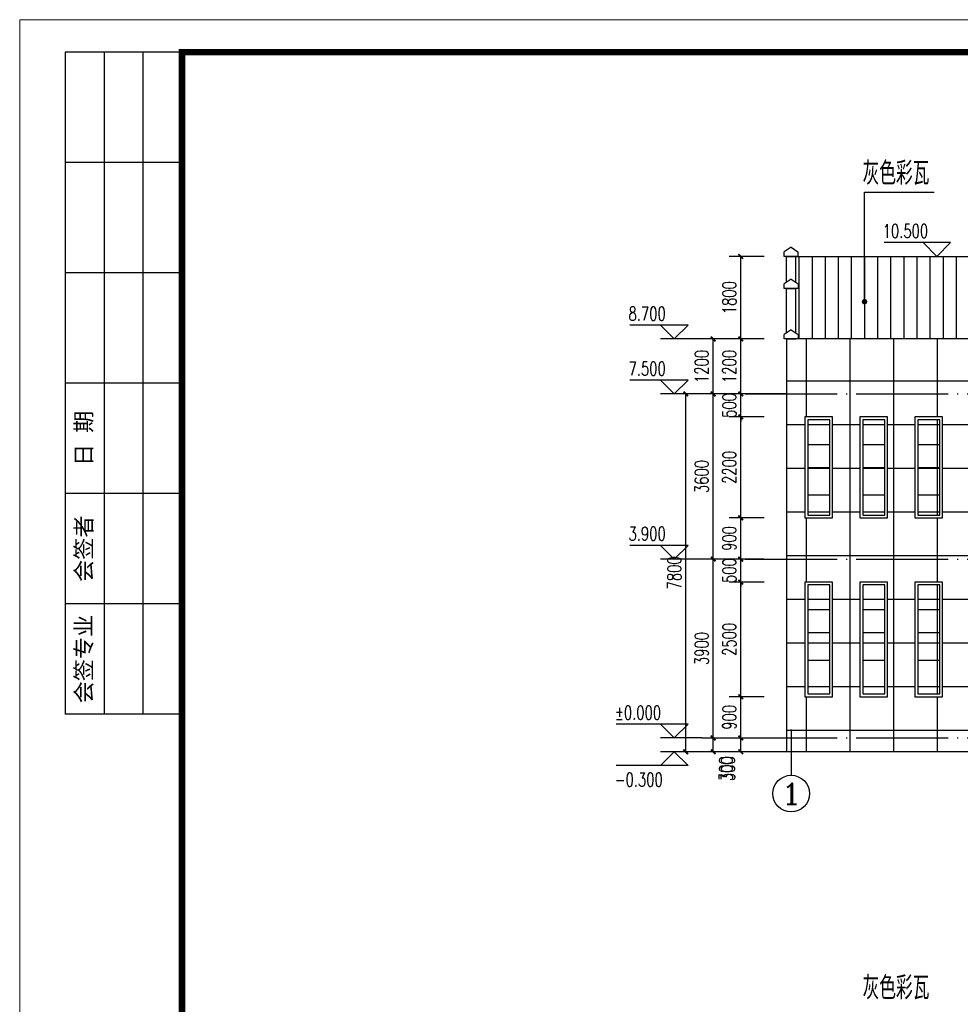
# Model space of a CAD drawing. Extents: x 88237 to 730297, y -11868 to 107702.
# Tile 22 of 49: x 425869 to 446381, y 63335 to 84802. Entities that reach past the tile are written whole.
import ezdxf
from ezdxf.enums import TextEntityAlignment as Align

# ---------------------------------------------------------------- set-up
doc = ezdxf.new("R2010")
doc.units = 0
doc.header["$LTSCALE"] = 1000
doc.header["$MEASUREMENT"] = 0
doc.linetypes.add('DOTE', pattern=[2.42, 2, -0.2, 0.02, -0.2])
for name, color, linetype in [('AXIS', 3, 'Continuous'), ('AXIS_TEXT', 7, 'Continuous'), ('DIM_ELEV', 3, 'Continuous'), ('DIM_LEAD', 3, 'Continuous'), ('DOTE', 1, 'DOTE'), ('PUB_DIM', 3, 'Continuous'), ('PUB_TEXT', 7, 'Continuous'), ('图框', 7, 'Continuous')]:
    doc.layers.add(name, color=color, linetype=linetype)
doc.styles.add('_TCH_AXIS', font='COMPLEX', dxfattribs={"bigfont": 'GBCBIG'})
doc.styles.add('_TCH_DIM', font='SIMPLEX', dxfattribs={"bigfont": 'GBCBIG'})
doc.styles.add('_TCH_DIM_T3', font='SIMPLEX', dxfattribs={"width": 0.705882, "bigfont": 'GBCBIG'})
doc.styles.add('宋体', font='txt')
doc.dimstyles.new('_TCH_ARCH&&100', dxfattribs={"dimtxt": 297.5, "dimasz": 100, "dimexe": 250, "dimexo": 300, "dimgap": 100, "dimtad": 1, "dimdec": 0, "dimzin": 0, "dimdsep": 46, "dimtxsty": '_TCH_DIM_T3', "dimblk": 'ARCHTICK', "dimcen": 0.09, "dimclrt": 7, "dimazin": 2, "dimtfac": 1, "dimtdec": 0, "dimtix": 1, "dimtmove": 2, "dimatfit": 3, "dimfxl": 1, "dimtolj": 1, "dimtzin": 0, "dimarcsym": 0})

# ---------------------------------------------------------------- blocks, each defined once
blk = doc.blocks.new('_ArchTick')
at = {"color": 0, "linetype": 'ByBlock', "const_width": 0.4}
blk.add_lwpolyline([(-0.5, -0.5), (0.5, 0.5)], dxfattribs=at)
blk = doc.blocks.new('*D414')
at = {"layer": 'Defpoints', "color": 0}
for p in [(440393, 76641), (442868, 76641), (442868, 68841)]:
    blk.add_point(p, dxfattribs=at)
at = {"layer": 'PUB_DIM', "color": 0, "lineweight": -2}
for p, q in [((442568, 76641), (440143, 76641)), ((440393, 68841), (440393, 76641)), ((442568, 68841), (440143, 68841))]:
    blk.add_line(p, q, dxfattribs=at)
at = {"layer": 'PUB_DIM', "color": 0, "lineweight": -2, "xscale": 100, "yscale": 100, "zscale": 100}
for p, rotation in [((440393, 76641), 90), ((440393, 68841), 270)]:
    blk.add_blockref('_ArchTick', p, dxfattribs=dict(at, rotation=rotation))
at = {"layer": 'PUB_DIM', "color": 7, "insert": (440144, 72741), "char_height": 297.5, "attachment_point": 5, "rotation": 90, "style": '_TCH_DIM_T3'}
blk.add_mtext('\\A1;7800', dxfattribs=at)
blk = doc.blocks.new('*D415')
at = {"layer": 'Defpoints', "color": 0}
for p in [(440993, 69141), (441804, 69141), (441804, 68841)]:
    blk.add_point(p, dxfattribs=at)
at = {"layer": 'PUB_DIM', "color": 0, "lineweight": -2}
for p, q in [((441504, 69141), (440743, 69141)), ((440993, 68841), (440993, 69141)), ((441504, 68841), (440743, 68841))]:
    blk.add_line(p, q, dxfattribs=at)
at = {"layer": 'PUB_DIM', "color": 0, "lineweight": -2, "xscale": 100, "yscale": 100, "zscale": 100}
for p, rotation in [((440993, 69141), 90), ((440993, 68841), 270)]:
    blk.add_blockref('_ArchTick', p, dxfattribs=dict(at, rotation=rotation))
at = {"layer": 'PUB_DIM', "color": 7, "insert": (441268, 68471), "char_height": 297.5, "attachment_point": 5, "rotation": 90, "style": '_TCH_DIM_T3'}
blk.add_mtext('\\A1;300', dxfattribs=at)
blk = doc.blocks.new('*D416')
at = {"layer": 'Defpoints', "color": 0}
for p in [(440993, 73041), (441804, 73041), (441804, 69141)]:
    blk.add_point(p, dxfattribs=at)
at = {"layer": 'PUB_DIM', "color": 0, "lineweight": -2}
for p, q in [((441504, 73041), (440743, 73041)), ((440993, 69141), (440993, 73041)), ((441504, 69141), (440743, 69141))]:
    blk.add_line(p, q, dxfattribs=at)
at = {"layer": 'PUB_DIM', "color": 0, "lineweight": -2, "xscale": 100, "yscale": 100, "zscale": 100}
for p, rotation in [((440993, 73041), 90), ((440993, 69141), 270)]:
    blk.add_blockref('_ArchTick', p, dxfattribs=dict(at, rotation=rotation))
at = {"layer": 'PUB_DIM', "color": 7, "insert": (440744, 71091), "char_height": 297.5, "attachment_point": 5, "rotation": 90, "style": '_TCH_DIM_T3'}
blk.add_mtext('\\A1;3900', dxfattribs=at)
blk = doc.blocks.new('*D417')
at = {"layer": 'Defpoints', "color": 0}
for p in [(440993, 76641), (441804, 76641), (441804, 73041)]:
    blk.add_point(p, dxfattribs=at)
at = {"layer": 'PUB_DIM', "color": 0, "lineweight": -2}
for p, q in [((441504, 76641), (440743, 76641)), ((440993, 73041), (440993, 76641)), ((441504, 73041), (440743, 73041))]:
    blk.add_line(p, q, dxfattribs=at)
at = {"layer": 'PUB_DIM', "color": 0, "lineweight": -2, "xscale": 100, "yscale": 100, "zscale": 100}
for p, rotation in [((440993, 76641), 90), ((440993, 73041), 270)]:
    blk.add_blockref('_ArchTick', p, dxfattribs=dict(at, rotation=rotation))
at = {"layer": 'PUB_DIM', "color": 7, "insert": (440744, 74841), "char_height": 297.5, "attachment_point": 5, "rotation": 90, "style": '_TCH_DIM_T3'}
blk.add_mtext('\\A1;3600', dxfattribs=at)
blk = doc.blocks.new('*D418')
at = {"layer": 'Defpoints', "color": 0}
for p in [(440993, 77841), (441804, 77841), (441804, 76641)]:
    blk.add_point(p, dxfattribs=at)
at = {"layer": 'PUB_DIM', "color": 0, "lineweight": -2}
for p, q in [((441504, 77841), (440743, 77841)), ((440993, 76641), (440993, 77841)), ((441504, 76641), (440743, 76641))]:
    blk.add_line(p, q, dxfattribs=at)
at = {"layer": 'PUB_DIM', "color": 0, "lineweight": -2, "xscale": 100, "yscale": 100, "zscale": 100}
for p, rotation in [((440993, 77841), 90), ((440993, 76641), 270)]:
    blk.add_blockref('_ArchTick', p, dxfattribs=dict(at, rotation=rotation))
at = {"layer": 'PUB_DIM', "color": 7, "insert": (440744, 77241), "char_height": 297.5, "attachment_point": 5, "rotation": 90, "style": '_TCH_DIM_T3'}
blk.add_mtext('\\A1;1200', dxfattribs=at)
blk = doc.blocks.new('*D419')
at = {"layer": 'Defpoints', "color": 0}
for p in [(441593, 69141), (442404, 69141), (442404, 68841)]:
    blk.add_point(p, dxfattribs=at)
at = {"layer": 'PUB_DIM', "color": 0, "lineweight": -2}
for p, q in [((442104, 69141), (441343, 69141)), ((441593, 68841), (441593, 69141)), ((442104, 68841), (441343, 68841))]:
    blk.add_line(p, q, dxfattribs=at)
at = {"layer": 'PUB_DIM', "color": 0, "lineweight": -2, "xscale": 100, "yscale": 100, "zscale": 100}
for p, rotation in [((441593, 69141), 90), ((441593, 68841), 270)]:
    blk.add_blockref('_ArchTick', p, dxfattribs=dict(at, rotation=rotation))
at = {"layer": 'PUB_DIM', "color": 7, "insert": (441318, 68471), "char_height": 297.5, "attachment_point": 5, "rotation": 90, "style": '_TCH_DIM_T3'}
blk.add_mtext('\\A1;300', dxfattribs=at)
blk = doc.blocks.new('*D420')
at = {"layer": 'Defpoints', "color": 0}
for p in [(441593, 70041), (442404, 70041), (442404, 69141)]:
    blk.add_point(p, dxfattribs=at)
at = {"layer": 'PUB_DIM', "color": 0, "lineweight": -2}
for p, q in [((442104, 70041), (441343, 70041)), ((441593, 69141), (441593, 70041)), ((442104, 69141), (441343, 69141))]:
    blk.add_line(p, q, dxfattribs=at)
at = {"layer": 'PUB_DIM', "color": 0, "lineweight": -2, "xscale": 100, "yscale": 100, "zscale": 100}
for p, rotation in [((441593, 70041), 90), ((441593, 69141), 270)]:
    blk.add_blockref('_ArchTick', p, dxfattribs=dict(at, rotation=rotation))
at = {"layer": 'PUB_DIM', "color": 7, "insert": (441344, 69591), "char_height": 297.5, "attachment_point": 5, "rotation": 90, "style": '_TCH_DIM_T3'}
blk.add_mtext('\\A1;900', dxfattribs=at)
blk = doc.blocks.new('*D421')
at = {"layer": 'Defpoints', "color": 0}
for p in [(441593, 72541), (442404, 72541), (442404, 70041)]:
    blk.add_point(p, dxfattribs=at)
at = {"layer": 'PUB_DIM', "color": 0, "lineweight": -2}
for p, q in [((442104, 72541), (441343, 72541)), ((441593, 70041), (441593, 72541)), ((442104, 70041), (441343, 70041))]:
    blk.add_line(p, q, dxfattribs=at)
at = {"layer": 'PUB_DIM', "color": 0, "lineweight": -2, "xscale": 100, "yscale": 100, "zscale": 100}
for p, rotation in [((441593, 72541), 90), ((441593, 70041), 270)]:
    blk.add_blockref('_ArchTick', p, dxfattribs=dict(at, rotation=rotation))
at = {"layer": 'PUB_DIM', "color": 7, "insert": (441344, 71291), "char_height": 297.5, "attachment_point": 5, "rotation": 90, "style": '_TCH_DIM_T3'}
blk.add_mtext('\\A1;2500', dxfattribs=at)
blk = doc.blocks.new('*D422')
at = {"layer": 'Defpoints', "color": 0}
for p in [(441593, 73041), (442404, 73041), (442404, 72541)]:
    blk.add_point(p, dxfattribs=at)
at = {"layer": 'PUB_DIM', "color": 0, "lineweight": -2}
for p, q in [((442104, 73041), (441343, 73041)), ((441593, 73041), (441593, 73141)), ((441593, 72541), (441593, 73041)), ((442104, 72541), (441343, 72541)), ((441593, 72541), (441593, 72441))]:
    blk.add_line(p, q, dxfattribs=at)
at = {"layer": 'PUB_DIM', "color": 0, "lineweight": -2, "xscale": 100, "yscale": 100, "zscale": 100}
for p, rotation in [((441593, 73041), 270), ((441593, 72541), 90)]:
    blk.add_blockref('_ArchTick', p, dxfattribs=dict(at, rotation=rotation))
at = {"layer": 'PUB_DIM', "color": 7, "insert": (441344, 72791), "char_height": 297.5, "attachment_point": 5, "rotation": 90, "style": '_TCH_DIM_T3'}
blk.add_mtext('\\A1;500', dxfattribs=at)
blk = doc.blocks.new('*D423')
at = {"layer": 'Defpoints', "color": 0}
for p in [(441593, 73941), (442404, 73941), (442404, 73041)]:
    blk.add_point(p, dxfattribs=at)
at = {"layer": 'PUB_DIM', "color": 0, "lineweight": -2}
for p, q in [((442104, 73941), (441343, 73941)), ((441593, 73041), (441593, 73941)), ((442104, 73041), (441343, 73041))]:
    blk.add_line(p, q, dxfattribs=at)
at = {"layer": 'PUB_DIM', "color": 0, "lineweight": -2, "xscale": 100, "yscale": 100, "zscale": 100}
for p, rotation in [((441593, 73941), 90), ((441593, 73041), 270)]:
    blk.add_blockref('_ArchTick', p, dxfattribs=dict(at, rotation=rotation))
at = {"layer": 'PUB_DIM', "color": 7, "insert": (441344, 73491), "char_height": 297.5, "attachment_point": 5, "rotation": 90, "style": '_TCH_DIM_T3'}
blk.add_mtext('\\A1;900', dxfattribs=at)
blk = doc.blocks.new('*D424')
at = {"layer": 'Defpoints', "color": 0}
for p in [(441593, 76141), (442404, 76141), (442404, 73941)]:
    blk.add_point(p, dxfattribs=at)
at = {"layer": 'PUB_DIM', "color": 0, "lineweight": -2}
for p, q in [((442104, 76141), (441343, 76141)), ((441593, 73941), (441593, 76141)), ((442104, 73941), (441343, 73941))]:
    blk.add_line(p, q, dxfattribs=at)
at = {"layer": 'PUB_DIM', "color": 0, "lineweight": -2, "xscale": 100, "yscale": 100, "zscale": 100}
for p, rotation in [((441593, 76141), 90), ((441593, 73941), 270)]:
    blk.add_blockref('_ArchTick', p, dxfattribs=dict(at, rotation=rotation))
at = {"layer": 'PUB_DIM', "color": 7, "insert": (441344, 75041), "char_height": 297.5, "attachment_point": 5, "rotation": 90, "style": '_TCH_DIM_T3'}
blk.add_mtext('\\A1;2200', dxfattribs=at)
blk = doc.blocks.new('*D425')
at = {"layer": 'Defpoints', "color": 0}
for p in [(441593, 76641), (442404, 76641), (442404, 76141)]:
    blk.add_point(p, dxfattribs=at)
at = {"layer": 'PUB_DIM', "color": 0, "lineweight": -2}
for p, q in [((442104, 76641), (441343, 76641)), ((441593, 76641), (441593, 76741)), ((441593, 76141), (441593, 76641)), ((442104, 76141), (441343, 76141)), ((441593, 76141), (441593, 76041))]:
    blk.add_line(p, q, dxfattribs=at)
at = {"layer": 'PUB_DIM', "color": 0, "lineweight": -2, "xscale": 100, "yscale": 100, "zscale": 100}
for p, rotation in [((441593, 76641), 270), ((441593, 76141), 90)]:
    blk.add_blockref('_ArchTick', p, dxfattribs=dict(at, rotation=rotation))
at = {"layer": 'PUB_DIM', "color": 7, "insert": (441344, 76391), "char_height": 297.5, "attachment_point": 5, "rotation": 90, "style": '_TCH_DIM_T3'}
blk.add_mtext('\\A1;500', dxfattribs=at)
blk = doc.blocks.new('*D426')
at = {"layer": 'Defpoints', "color": 0}
for p in [(441593, 77841), (442404, 77841), (442404, 76641)]:
    blk.add_point(p, dxfattribs=at)
at = {"layer": 'PUB_DIM', "color": 0, "lineweight": -2}
for p, q in [((442104, 77841), (441343, 77841)), ((441593, 76641), (441593, 77841)), ((442104, 76641), (441343, 76641))]:
    blk.add_line(p, q, dxfattribs=at)
at = {"layer": 'PUB_DIM', "color": 0, "lineweight": -2, "xscale": 100, "yscale": 100, "zscale": 100}
for p, rotation in [((441593, 77841), 90), ((441593, 76641), 270)]:
    blk.add_blockref('_ArchTick', p, dxfattribs=dict(at, rotation=rotation))
at = {"layer": 'PUB_DIM', "color": 7, "insert": (441344, 77241), "char_height": 297.5, "attachment_point": 5, "rotation": 90, "style": '_TCH_DIM_T3'}
blk.add_mtext('\\A1;1200', dxfattribs=at)
blk = doc.blocks.new('*D427')
at = {"layer": 'Defpoints', "color": 0}
for p in [(441593, 79641), (442404, 79641), (442404, 77841)]:
    blk.add_point(p, dxfattribs=at)
at = {"layer": 'PUB_DIM', "color": 0, "lineweight": -2}
for p, q in [((442104, 79641), (441343, 79641)), ((441593, 77841), (441593, 79641)), ((442104, 77841), (441343, 77841))]:
    blk.add_line(p, q, dxfattribs=at)
at = {"layer": 'PUB_DIM', "color": 0, "lineweight": -2, "xscale": 100, "yscale": 100, "zscale": 100}
for p, rotation in [((441593, 79641), 90), ((441593, 77841), 270)]:
    blk.add_blockref('_ArchTick', p, dxfattribs=dict(at, rotation=rotation))
at = {"layer": 'PUB_DIM', "color": 7, "insert": (441344, 78741), "char_height": 297.5, "attachment_point": 5, "rotation": 90, "style": '_TCH_DIM_T3'}
blk.add_mtext('\\A1;1800', dxfattribs=at)
blk = doc.blocks.new('d4trtg')
at = {"lineweight": 0}
for p, q in [((653868.4, 3899605.3), (653868.4, 3902577.3)), ((653868.4, 3902577.3), (658071.2, 3902577.3))]:
    blk.add_line(p, q, dxfattribs=at)
for p, q in [((654118.6, 3902527.3), (653938.4, 3902527.3)), ((653938.4, 3902527.3), (653938.4, 3901506.6)), ((653998.5, 3902527.3), (653998.5, 3901506.6)), ((654058.5, 3902527.3), (654058.5, 3901506.6)), ((654118.6, 3902357.2), (653938.4, 3902357.2)), ((654118.6, 3902187.1), (653938.4, 3902187.1)), ((654118.6, 3902017), (653938.4, 3902017)), ((654118.6, 3901846.8), (653938.4, 3901846.8)), ((654118.6, 3901676.7), (653938.4, 3901676.7)), ((654118.6, 3901506.6), (653938.4, 3901506.6))]:
    blk.add_line(p, q)
at = {"lineweight": 0, "const_width": 10}
blk.add_lwpolyline([(654118.6, 3902527.3), (658021.2, 3902527.3), (658021.2, 3899655.4), (654118.6, 3899655.4)], close=True, dxfattribs=at)
at = {"char_height": 25.02, "attachment_point": 5, "rotation": 90, "style": '宋体'}
for s, insert in [('日 期', (653968.5, 3901931.9)), ('会签者', (653968.5, 3901761.8)), ('会签专业', (653968.5, 3901591.7))]:
    blk.add_mtext(s, dxfattribs=dict(at, insert=insert))

msp = doc.modelspace()

# ---------------------------------------------------------------- hatches: boundary and pattern name
h = msp.add_hatch()
h.set_pattern_fill('ANSI31', color=251, scale=180, angle=45, style=0)
h.set_pattern_definition([(90, (400291.68, -264889.1), (-285.75, 9e-14), [])])
h.paths.add_polyline_path([(442793, 79641.3), (442793, 77841.3), (473793, 77841.3), (473793, 79641.3)])
h = msp.add_hatch()
h.set_pattern_fill('ANSI37', color=18, scale=600, angle=45, style=0)
h.set_pattern_definition([(90, (-963814.6, -245969), (-952.5, 2e-13), []), (180, (-963814.6, -245969), (-2e-13, -952.5), [])])
h.paths.add_polyline_path([(468893, 76141.3), (468893, 68841.3), (473993, 68841.3), (473993, 77841.3), (442593, 77841.3), (442593, 68841.3), (447693, 68841.3), (447693, 76141.3)])
h.paths.add_polyline_path([(447193, 76141.3), (447193, 73941.3), (446593, 73941.3), (446593, 76141.3)], flags=16)
h.paths.add_polyline_path([(445993, 76141.3), (445993, 73941.3), (445393, 73941.3), (445393, 76141.3)], flags=16)
h.paths.add_polyline_path([(447193, 72541.3), (447193, 70041.3), (446593, 70041.3), (446593, 72541.3)], flags=16)
h.paths.add_polyline_path([(445993, 72541.3), (445993, 70041.3), (445393, 70041.3), (445393, 72541.3)], flags=16)
h.paths.add_polyline_path([(444793, 76141.3), (444793, 73941.3), (444193, 73941.3), (444193, 76141.3)], flags=16)
h.paths.add_polyline_path([(444793, 72541.3), (444793, 70041.3), (444193, 70041.3), (444193, 72541.3)], flags=16)
h.paths.add_polyline_path([(443593, 76141.3), (443593, 73941.3), (442993, 73941.3), (442993, 76141.3)], flags=16)
h.paths.add_polyline_path([(443593, 72541.3), (443593, 70041.3), (442993, 70041.3), (442993, 72541.3)], flags=16)
h.paths.add_polyline_path([(469393, 76141.3), (469993, 76141.3), (469993, 73941.3), (469393, 73941.3)], flags=16)
h.paths.add_polyline_path([(469393, 72541.3), (469993, 72541.3), (469993, 70041.3), (469393, 70041.3)], flags=16)
h.paths.add_polyline_path([(470593, 76141.3), (471193, 76141.3), (471193, 73941.3), (470593, 73941.3)], flags=16)
h.paths.add_polyline_path([(470593, 72541.3), (471193, 72541.3), (471193, 70041.3), (470593, 70041.3)], flags=16)
h.paths.add_polyline_path([(471793, 76141.3), (472393, 76141.3), (472393, 73941.3), (471793, 73941.3)], flags=16)
h.paths.add_polyline_path([(471793, 72541.3), (472393, 72541.3), (472393, 70041.3), (471793, 70041.3)], flags=16)
h.paths.add_polyline_path([(472993, 76141.3), (473593, 76141.3), (473593, 73941.3), (472993, 73941.3)], flags=16)
h.paths.add_polyline_path([(472993, 72541.3), (473593, 72541.3), (473593, 70041.3), (472993, 70041.3)], flags=16)
h.paths.add_polyline_path([(444733, 72481.3), (444733, 70101.3), (444253, 70101.3), (444253, 72481.3)], flags=0)
h.paths.add_polyline_path([(445933, 72481.3), (445933, 70101.3), (445453, 70101.3), (445453, 72481.3)], flags=0)
h.paths.add_polyline_path([(447133, 72481.3), (447133, 70101.3), (446653, 70101.3), (446653, 72481.3)], flags=0)
h.paths.add_polyline_path([(443533, 72481.3), (443533, 70101.3), (443053, 70101.3), (443053, 72481.3)], flags=0)
h.paths.add_polyline_path([(443533, 76081.3), (443533, 74001.3), (443053, 74001.3), (443053, 76081.3)], flags=0)
h.paths.add_polyline_path([(444733, 76081.3), (444733, 74001.3), (444253, 74001.3), (444253, 76081.3)], flags=0)
h.paths.add_polyline_path([(445933, 76081.3), (445933, 74001.3), (445453, 74001.3), (445453, 76081.3)], flags=0)
h.paths.add_polyline_path([(447133, 76081.3), (447133, 74001.3), (446653, 74001.3), (446653, 76081.3)], flags=0)
h.paths.add_polyline_path([(469453, 76081.3), (469933, 76081.3), (469933, 74001.3), (469453, 74001.3)], flags=0)
h.paths.add_polyline_path([(470653, 76081.3), (471133, 76081.3), (471133, 74001.3), (470653, 74001.3)], flags=0)
h.paths.add_polyline_path([(471853, 76081.3), (472333, 76081.3), (472333, 74001.3), (471853, 74001.3)], flags=0)
h.paths.add_polyline_path([(473053, 76081.3), (473533, 76081.3), (473533, 74001.3), (473053, 74001.3)], flags=0)
h.paths.add_polyline_path([(469453, 72481.3), (469933, 72481.3), (469933, 70101.3), (469453, 70101.3)], flags=0)
h.paths.add_polyline_path([(470653, 72481.3), (471133, 72481.3), (471133, 70101.3), (470653, 70101.3)], flags=0)
h.paths.add_polyline_path([(471853, 72481.3), (472333, 72481.3), (472333, 70101.3), (471853, 70101.3)], flags=0)
h.paths.add_polyline_path([(473053, 72481.3), (473533, 72481.3), (473533, 70101.3), (473053, 70101.3)], flags=0)

# ---------------------------------------------------------------- linework, layer by layer
for p, q in [((442691.3, 79841.3), (442541.3, 79741.3)), ((442541.3, 79641.3), (442541.3, 79741.3)), ((442841.3, 79641.3), (442541.3, 79641.3)), ((442591.3, 79641.3), (442791.3, 79641.3)), ((442593, 79641.3), (473993, 79641.3)), ((442593, 79074.7), (442593, 79641.3)), ((442691.3, 79841.3), (442841.3, 79741.3)), ((442793, 79074.7), (442793, 79641.3)), ((442841.3, 79741.3), (442841.3, 79641.3)), ((442693, 79141.3), (442543, 79041.3)), ((442543, 78941.3), (442543, 79041.3)), ((442693, 79141.3), (442843, 79041.3)), ((442843, 79041.3), (442843, 78941.3)), ((442843, 78941.3), (442543, 78941.3)), ((442593, 77974.9), (442593, 78941.3)), ((442593, 78941.3), (442793, 78941.3)), ((442793, 78941.3), (442593, 78941.3)), ((442593, 78941.3), (442793, 78941.3)), ((442793, 77974.5), (442793, 78941.3)), ((442692.7, 78041.3), (442542.7, 77941.3)), ((442542.7, 77841.3), (442542.7, 77941.3)), ((442692.7, 78041.3), (442842.7, 77941.3)), ((442842.7, 77941.3), (442842.7, 77841.3)), ((442842.7, 77841.3), (442542.7, 77841.3)), ((442592.7, 77841.3), (442792.7, 77841.3)), ((442593, 77841.3), (442593, 68841.3)), ((473993, 77841.3), (442593, 77841.3))]:
    msp.add_line(p, q)
at = {"color": 4}
for p, q in [((443053, 75541.3), (443533, 75541.3)), ((444253, 75541.3), (444733, 75541.3)), ((445453, 75541.3), (445933, 75541.3)), ((443053, 75041.3), (443533, 75041.3)), ((444253, 75041.3), (444733, 75041.3)), ((445453, 75041.3), (445933, 75041.3)), ((443053, 74441.3), (443533, 74441.3)), ((444253, 74441.3), (444733, 74441.3)), ((445453, 74441.3), (445933, 74441.3)), ((443053, 71941.3), (443533, 71941.3)), ((444253, 71941.3), (444733, 71941.3)), ((445453, 71941.3), (445933, 71941.3)), ((443053, 71441.3), (443533, 71441.3)), ((444253, 71441.3), (444733, 71441.3)), ((445453, 71441.3), (445933, 71441.3)), ((443053, 70841.3), (443533, 70841.3)), ((444253, 70841.3), (444733, 70841.3)), ((445453, 70841.3), (445933, 70841.3))]:
    msp.add_line(p, q, dxfattribs=at)
for points in [[(443593, 76141.3), (442993, 76141.3), (442993, 73941.3), (443593, 73941.3)], [(444793, 76141.3), (444193, 76141.3), (444193, 73941.3), (444793, 73941.3)], [(445993, 76141.3), (445393, 76141.3), (445393, 73941.3), (445993, 73941.3)], [(443593, 72541.3), (442993, 72541.3), (442993, 70041.3), (443593, 70041.3)], [(444793, 72541.3), (444193, 72541.3), (444193, 70041.3), (444793, 70041.3)], [(445993, 72541.3), (445393, 72541.3), (445393, 70041.3), (445993, 70041.3)]]:
    msp.add_lwpolyline(points, close=True)
for points in [[(443533, 76081.3), (443053, 76081.3), (443053, 74001.3), (443533, 74001.3)], [(444733, 76081.3), (444253, 76081.3), (444253, 74001.3), (444733, 74001.3)], [(445933, 76081.3), (445453, 76081.3), (445453, 74001.3), (445933, 74001.3)], [(443533, 72481.3), (443053, 72481.3), (443053, 70101.3), (443533, 70101.3)], [(444733, 72481.3), (444253, 72481.3), (444253, 70101.3), (444733, 70101.3)], [(445933, 72481.3), (445453, 72481.3), (445453, 70101.3), (445933, 70101.3)]]:
    msp.add_lwpolyline(points, close=True, dxfattribs=at)
at = {"const_width": 30}
msp.add_lwpolyline([(475993, 68841.3), (440593, 68841.3)], dxfattribs=at)
at = {"layer": 'AXIS'}
msp.add_line((442693, 69328.3), (442693, 68328.3), dxfattribs=at)
msp.add_circle((442693, 67928.3), 400, dxfattribs=at)
at = {"layer": 'DIM_ELEV'}
for p, q in [((446169.6, 79941.3), (444719.6, 79941.3)), ((445869.6, 79641.3), (445569.6, 79941.3)), ((445869.6, 79641.3), (446169.6, 79941.3)), ((440443, 78141.3), (439177, 78141.3)), ((440143, 77841.3), (439843, 78141.3)), ((440143, 77841.3), (440443, 78141.3)), ((440743, 77841.3), (439843, 77841.3)), ((440443, 76941.3), (439177, 76941.3)), ((440143, 76641.3), (439843, 76941.3)), ((440143, 76641.3), (440443, 76941.3)), ((440743, 76641.3), (439843, 76641.3)), ((440443, 73341.3), (439177, 73341.3)), ((440143, 73041.3), (439843, 73341.3)), ((440143, 73041.3), (440443, 73341.3)), ((440743, 73041.3), (439843, 73041.3)), ((440443, 69441.3), (438878, 69441.3)), ((440143, 69141.3), (439843, 69441.3)), ((440143, 69141.3), (440443, 69441.3)), ((440743, 69141.3), (439843, 69141.3)), ((440143, 68841.3), (439843, 68541.3)), ((440743, 68841.3), (439843, 68841.3)), ((440143, 68841.3), (440443, 68541.3)), ((440443, 68541.3), (438878, 68541.3))]:
    msp.add_line(p, q, dxfattribs=at)
at = {"layer": 'DIM_LEAD'}
for p, q in [((444292.7, 78653.6), (444292.7, 81043)), ((444292.7, 81043), (445808.3, 81043))]:
    msp.add_line(p, q, dxfattribs=at)
at = {"layer": 'DIM_LEAD', "const_width": 60}
msp.add_lwpolyline([(444292.7, 78623.6, 1), (444292.7, 78683.6, 1)], format="xyb", close=True, dxfattribs=at)
at = {"layer": 'DOTE'}
for p, q in [((441693, 76641.3), (474893, 76641.3)), ((441693, 73041.3), (474893, 73041.3)), ((441693, 69141.3), (474893, 69141.3))]:
    msp.add_line(p, q, dxfattribs=at)

# ---------------------------------------------------------------- block references
at = {"layer": '图框', "xscale": 14.14285799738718, "yscale": 14.14285801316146, "zscale": 14.142858}
msp.add_blockref('d4trtg', (-8821699.3, -55108795.5), dxfattribs=at)

# ---------------------------------------------------------------- texts
at = {"layer": 'AXIS_TEXT', "style": '_TCH_AXIS', "width": 2.333333}
msp.add_text('1', height=452.5, dxfattribs=at).set_placement((442466.7, 67702), (442919.2, 67702), align=Align.FIT)
at = {"layer": 'PUB_TEXT', "style": '_TCH_DIM'}
for p in [(444249, 81200.5), (444249, 63441.7)]:
    msp.add_text('灰色彩瓦', height=506.38, dxfattribs=at).set_placement(p)
at = {"layer": 'PUB_TEXT', "style": '_TCH_DIM', "width": 0.705882}
for s, p in [('10.500', (444689.6, 80046.3)), ('8.700', (439147, 78246.3)), ('7.500', (439147, 77046.3)), ('3.900', (439147, 73446.3)), ('%%P0.000', (438848, 69546.3)), ('-0.300', (438848, 68086.3))]:
    msp.add_text(s, height=297.5, dxfattribs=at).set_placement(p)

# ---------------------------------------------------------------- dimensions: what is measured, and where the dimension line sits
at = {"layer": 'PUB_DIM'}
for p1, p2, distance, picture, middle in [((442404.5, 77841.3), (442404.5, 79641.3), 811.5, '*D427', (441344.2, 78741.3)), ((441804.5, 76641.3), (441804.5, 77841.3), 811.5, '*D418', (440744.2, 77241.3)), ((442404.5, 76641.3), (442404.5, 77841.3), 811.5, '*D426', (441344.2, 77241.3)), ((442867.7, 68841.3), (442867.7, 76641.3), 2474.7, '*D414', (440144.2, 72741.3)), ((441804.5, 73041.3), (441804.5, 76641.3), 811.5, '*D417', (440744.2, 74841.3)), ((442404.5, 76141.3), (442404.5, 76641.3), 811.5, '*D425', (441344.2, 76391.3)), ((442404.5, 73941.3), (442404.5, 76141.3), 811.5, '*D424', (441344.2, 75041.3)), ((442404.5, 73041.3), (442404.5, 73941.3), 811.5, '*D423', (441344.2, 73491.3)), ((441804.5, 69141.3), (441804.5, 73041.3), 811.5, '*D416', (440744.2, 71091.3)), ((442404.5, 72541.3), (442404.5, 73041.3), 811.5, '*D422', (441344.2, 72791.3)), ((442404.5, 70041.3), (442404.5, 72541.3), 811.5, '*D421', (441344.2, 71291.3)), ((442404.5, 69141.3), (442404.5, 70041.3), 811.5, '*D420', (441344.2, 69591.3))]:
    dim = msp.add_aligned_dim(p1=p1, p2=p2, distance=distance, dimstyle='_TCH_ARCH&&100', dxfattribs=at)
    dim.commit()
    dim.dimension.update_dxf_attribs({"geometry": picture, "text_midpoint": middle})
for base, p1, p2, picture, middle in [((440993, 69141.3), (441804.5, 68841.3), (441804.5, 69141.3), '*D415', (441268, 68471.3)), ((441593, 69141.3), (442404.5, 68841.3), (442404.5, 69141.3), '*D419', (441318, 68471.3))]:
    dim = msp.add_linear_dim(base=base, p1=p1, p2=p2, angle=90, dimstyle='_TCH_ARCH&&100', dxfattribs=at)
    dim.commit()
    dim.dimension.update_dxf_attribs({"geometry": picture, "text_midpoint": middle, "dimtype": 161})

doc.saveas('drawing.dxf')
